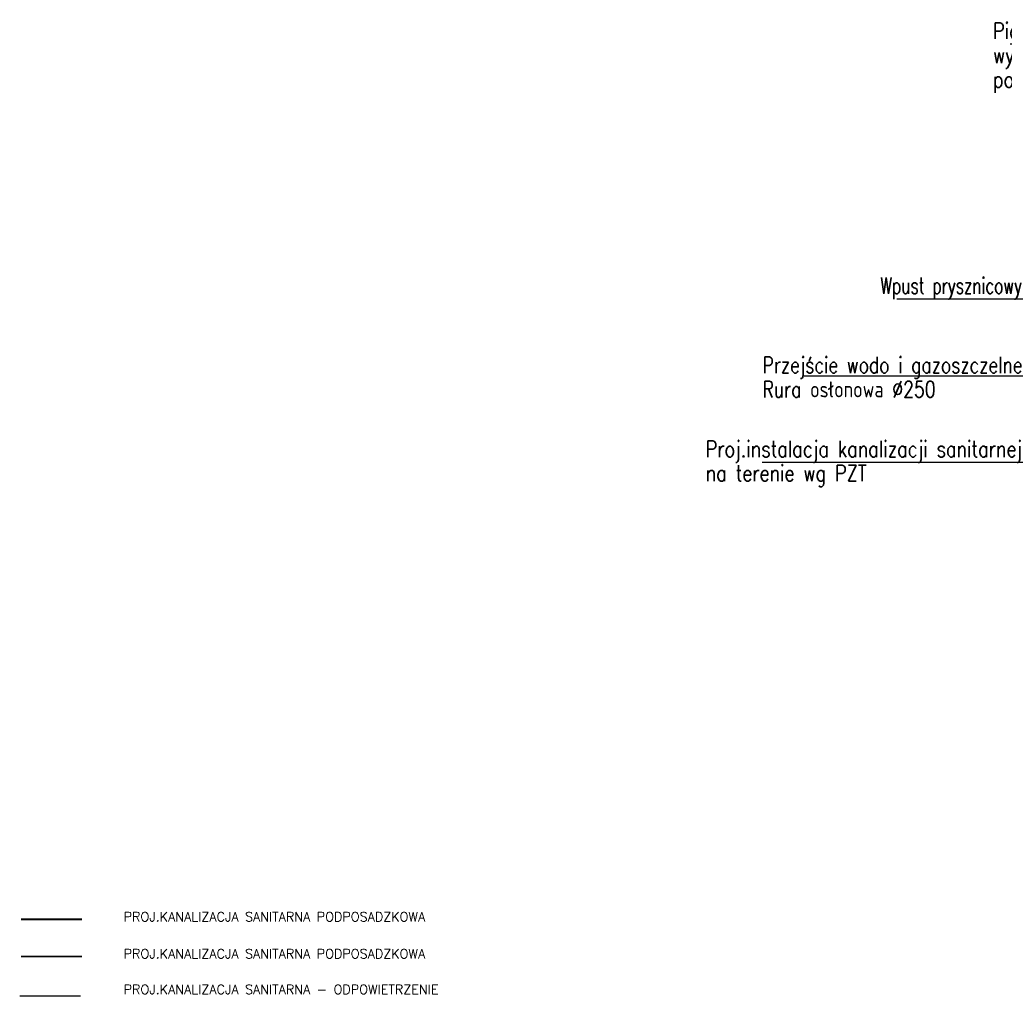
# Model space of a CAD drawing. Header units: millimetres. Extents: x 293871 to 335272, y 34548 to 100072.
# Tile 2 of 19: x 296963 to 306089, y 44354 to 53409. Entities that reach past the tile are written whole.
import ezdxf
from ezdxf import colors
from ezdxf.entities.mleader import LeaderData, LeaderLine
from ezdxf.math import Vec2, Vec3

# ---------------------------------------------------------------- set-up
doc = ezdxf.new("R2010")
doc.units = ezdxf.units.MM
doc.linetypes.add('KRESKOWA', pattern=[19.05, 12.7, -6.35])
for name, color, linetype, lineweight in [('__B_OPIS', 10, 'Continuous', 25), ('W_KAN PODSTROP', 202, 'KRESKOWA', 30), ('w_ks', 34, 'Continuous', 35), ('w_ks_proj.', 30, 'Continuous', 40), ('w_opis_legenda', 7, 'Continuous', 18)]:
    doc.layers.add(name, color=color, linetype=linetype, lineweight=lineweight)
doc.styles.add('STYL1', font='SIMPLEX.SHX', dxfattribs={"width": 0.8})
doc.styles.add('Łukasz', font='simplex.shx')

msp = doc.modelspace()

# ---------------------------------------------------------------- linework, layer by layer
at = {"layer": 'W_KAN PODSTROP', "linetype": 'Continuous'}
msp.add_line((297527.3076, 44353.95829), (296962.9747, 44353.95829), dxfattribs=at)
at = {"layer": 'w_ks', "linetype": 'ByBlock'}
msp.add_line((297539.88348, 44724.38471), (296975.55058, 44724.38471), dxfattribs=at)
at = {"layer": 'w_ks_proj.'}
msp.add_line((297539.88348, 45067.26531), (296975.55058, 45067.26531), dxfattribs=at)

# ---------------------------------------------------------------- texts
at = {"layer": 'w_opis_legenda', "style": 'Łukasz'}
for s, p in [('PROJ.KANALIZACJA SANITARNA PODPOSADZKOWA ', (297926.4197, 45048.4213)), ('PROJ.KANALIZACJA SANITARNA PODPOSADZKOWA', (297926.4197, 44705.5407)), ('PROJ.KANALIZACJA SANITARNA - ODPOWIETRZENIE', (297926.4197, 44374.95037))]:
    msp.add_text(s, height=86.64, dxfattribs=at).set_placement(p)

# ---------------------------------------------------------------- leaders
at = {"layer": '__B_OPIS'}
ml = msp.add_multileader_mtext('Standard', dxfattribs=at)
ml.set_content('{\\Fsimplex.shx|c1;}Pion %%C110 zakończony \\Pwywiewką 110/160 wyprowadzoną \\Pponad dach', color=256, style='STYL1')
ml.set_leader_properties(color=256)
ml.build(insert=Vec2(0, 0))
ml.multileader.update_dxf_attribs({"has_text_frame": 1, "text_left_attachment_type": 6, "text_right_attachment_type": 6, "text_top_attachment_type": 0, "text_bottom_attachment_type": 0, "dogleg_length": 0.1, "arrow_head_size": 100})
ctx = ml.context
ctx.base_point, ctx.char_height, ctx.arrow_head_size, ctx.landing_gap_size, ctx.plane_origin = Vec3(305885.18333, 53180.42171), 150, 100, 100, Vec3(241820.57429, 93693.41258)
ctx.left_attachment, ctx.right_attachment, ctx.attachment_type = 6, 6, 2
notes = []
notes.append((ctx, [(0, (1, 1, 0), (309108.14047, 53180.42171), (-1, 0), 0.1, [(1, [(311694.78048, 51056.73715)], 256, [])])]))
ctx.mtext.insert, ctx.mtext.line_spacing_factor, ctx.mtext.flow_direction = Vec3(305985.18333, 53380.42171), 0.9, 5
ml = msp.add_multileader_mtext('Standard', dxfattribs=at)
ml.set_content('{\\Fsimplex.shx|c1;Wpust prysznicowy }', color=256, style='STYL1')
ml.set_leader_properties(color=256)
ml.build(insert=Vec2(0, 0))
ml.multileader.update_dxf_attribs({"has_text_frame": 1, "text_left_attachment_type": 6, "text_right_attachment_type": 6, "text_top_attachment_type": 0, "text_bottom_attachment_type": 0, "dogleg_length": 0.1, "arrow_head_size": 100})
ctx = ml.context
ctx.base_point, ctx.char_height, ctx.arrow_head_size, ctx.landing_gap_size, ctx.plane_origin = Vec3(304839.25262, 50817.92613), 150, 100, 100, Vec3(239426.07215, 91913.98779)
ctx.left_attachment, ctx.right_attachment, ctx.attachment_type = 6, 6, 2
notes.append((ctx, [(0, (1, 1, 0), (306713.63833, 50817.92613), (-1, 0), 0.1, [(1, [(308781.74426, 48828.90827), (307146.76131, 49989.22136), (308800.80226, 50817.92613)], 256, [])])]))
ctx.mtext.insert, ctx.mtext.line_spacing_factor, ctx.mtext.flow_direction = Vec3(304939.25262, 51017.92613), 0.9, 5
ml = msp.add_multileader_mtext('Standard', dxfattribs=at)
ml.set_content('{\\Fsimplex.shx|c1;Przejście wodo i gazoszczelne\\PRura osłonowa %%C250}', color=256, style='STYL1')
ml.set_leader_properties(color=256)
ml.build(insert=Vec2(0, 0))
ml.multileader.update_dxf_attribs({"has_text_frame": 1, "text_left_attachment_type": 6, "text_right_attachment_type": 6, "text_top_attachment_type": 0, "text_bottom_attachment_type": 0, "dogleg_length": 0.1, "arrow_head_size": 100})
ctx = ml.context
ctx.base_point, ctx.char_height, ctx.arrow_head_size, ctx.landing_gap_size, ctx.plane_origin = Vec3(303747.82405, 50102.36166), 150, 100, 100, Vec3(239426.07215, 91198.42333)
ctx.left_attachment, ctx.right_attachment, ctx.attachment_type = 6, 6, 2
notes.append((ctx, [(0, (1, 1, 0), (306713.63833, 50102.36166), (-1, 0), 0.1, [(0, [(308006.86743, 48252.74623), (307146.76131, 49273.65689)], 256, [])])]))
ctx.mtext.insert, ctx.mtext.line_spacing_factor, ctx.mtext.flow_direction = Vec3(303847.82405, 50282.36166), 0.9, 5
ml = msp.add_multileader_mtext('Standard', dxfattribs=at)
ml.set_content('{\\Fsimplex.shx|c1;Proj.instalacja kanalizacji sanitarnej\\Pna terenie wg PZT }', color=256, style='STYL1')
ml.set_leader_properties(color=256)
ml.build(insert=Vec2(0, 0))
ml.multileader.update_dxf_attribs({"has_text_frame": 1, "text_left_attachment_type": 6, "text_right_attachment_type": 6, "text_top_attachment_type": 0, "text_bottom_attachment_type": 0, "dogleg_length": 0.1, "arrow_head_size": 100})
ctx = ml.context
ctx.base_point, ctx.char_height, ctx.arrow_head_size, ctx.landing_gap_size, ctx.plane_origin = Vec3(303222.10976, 49304.00461), 150, 100, 100, Vec3(239426.07215, 90400.06628)
ctx.left_attachment, ctx.right_attachment, ctx.attachment_type = 6, 6, 2
notes.append((ctx, [(0, (1, 1, 0), (306713.63833, 49304.00461), (-1, 0), 0.1, [(0, [(307023.93137, 48176.04499), (306957.90776, 48475.29985)], 256, [])])]))
ctx.mtext.insert, ctx.mtext.line_spacing_factor, ctx.mtext.flow_direction = Vec3(303322.10976, 49504.00461), 0.9, 5
for ctx, leaders in notes:
    for number, flags, end, landing, length, lines in leaders:
        leader = LeaderData()
        leader.index, (leader.has_last_leader_line, leader.has_dogleg_vector, leader.attachment_direction) = number, flags
        leader.last_leader_point, leader.dogleg_vector, leader.dogleg_length = Vec3(end), Vec3(landing), length
        for number, points, colour, breaks in lines:
            line = LeaderLine()
            line.index, line.vertices, line.color, line.breaks = number, Vec3.list(points), colors.encode_raw_color(colour), breaks
            leader.lines.append(line)
        ctx.leaders.append(leader)

doc.saveas('drawing.dxf')
